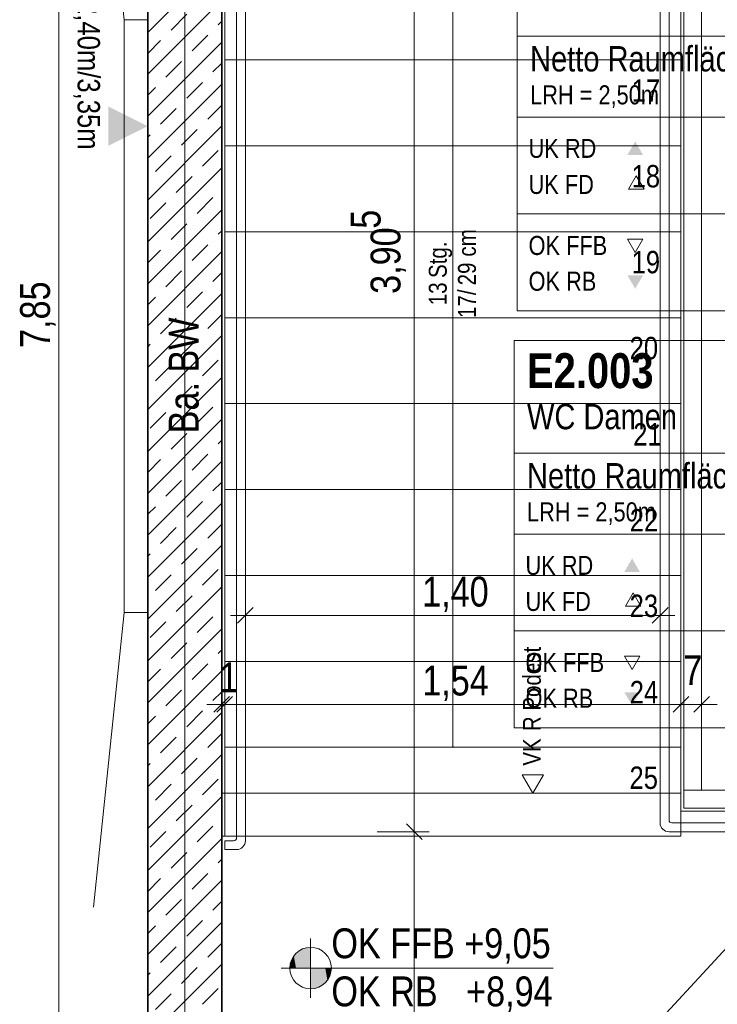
# Model space of a CAD drawing. Extents: x -420 to 300, y 62 to 1112.
# Tile 237 of 256: x -161 to -114, y 871 to 937. Entities that reach past the tile are written whole.
import ezdxf
from ezdxf.lldxf.tags import DXFTag

# ---------------------------------------------------------------- set-up
doc = ezdxf.new("R2010")
doc.units = 0
doc.layers.get('0').update_dxf_attribs({"lineweight": 13})
for name, color, linetype, lineweight, true_color in [('30 -34 Innenwände- 1 tragend', 7, 'Continuous', 13, 0xdd0806), ('30 -35 Decken- 2.1 Treppen Innen 2D', 7, 'Continuous', 9, 0x599559), ('60- 61 allgemeine Ausstattung- 1 Möbel', 9, 'Continuous', 9, 0x808080), ('70 -72 Beschriftung- 1 Beschriftung allgemein', 7, 'Continuous', 9, 0xff6633), ('70 -75 Raumstempel- 1 Raumstempel-A06CPUWKL0', 1, 'Continuous', 50, 0xff0000), ('70 -76 Bemaßung- 2 Allgemein', 9, 'Continuous', 5, 0x808080)]:
    doc.layers.add(name, color=color, linetype=linetype, lineweight=lineweight, true_color=true_color)
for name, color, linetype, lineweight in [('70 -71 Achsen- 1 Gebäudeachsen', 7, 'STRICHPUNKT2-A06CPUWML0', 18), ('70 -72 Beschriftung- 5 Höhenkoten-A06CPUWJL0', 7, 'Continuous', 15), ('70 -75 Raumstempel- 3 Wandstempel', 7, 'Continuous', 50)]:
    doc.layers.add(name, color=color, linetype=linetype, lineweight=lineweight)
doc.styles.get("Standard").update_dxf_attribs({"font": 'ARIALN.TTF'})
tags = doc.linetypes.add('grob-A06CPUWHL0', pattern=[14, 3, -8, 3]).pattern_tags.tags
tags[8:9] = [DXFTag(74, 4), DXFTag(75, 0), DXFTag(340, '0'), DXFTag(46, 0.0), DXFTag(50, 0.0), DXFTag(44, 0.0), DXFTag(45, 0.0)]
tags[6:7] = [DXFTag(74, 4), DXFTag(75, 0), DXFTag(340, '0'), DXFTag(46, 0.0), DXFTag(50, 0.0), DXFTag(44, 0.0), DXFTag(45, 0.0)]
tags[4:5] = [DXFTag(74, 4), DXFTag(75, 0), DXFTag(340, '0'), DXFTag(46, 0.0), DXFTag(50, 0.0), DXFTag(44, 0.0), DXFTag(45, 0.0)]
tags = doc.linetypes.add('STRICHPUNKT2-A06CPUWML0', pattern=[12.7, 6.35, -3.175, 0, -3.175]).pattern_tags.tags
tags[10:11] = [DXFTag(74, 4), DXFTag(75, 0), DXFTag(340, '0'), DXFTag(46, 0.0), DXFTag(50, 0.0), DXFTag(44, 0.0), DXFTag(45, 0.0)]
tags[8:9] = [DXFTag(74, 4), DXFTag(75, 0), DXFTag(340, '0'), DXFTag(46, 0.0), DXFTag(50, 0.0), DXFTag(44, 0.0), DXFTag(45, 0.0)]
tags[6:7] = [DXFTag(74, 4), DXFTag(75, 0), DXFTag(340, '0'), DXFTag(46, 0.0), DXFTag(50, 0.0), DXFTag(44, 0.0), DXFTag(45, 0.0)]
tags[4:5] = [DXFTag(74, 4), DXFTag(75, 0), DXFTag(340, '0'), DXFTag(46, 0.0), DXFTag(50, 0.0), DXFTag(44, 0.0), DXFTag(45, 0.0)]

# ---------------------------------------------------------------- blocks, each defined once
blk = doc.blocks.new('Referenz-A06CPUWNL0', base_point=(-395.238, 76.953))
at = {"layer": '30 -34 Innenwände- 1 tragend', "color": 0, "lineweight": 35}
for p, q in [((-152.798, 995.453), (-152.798, 838.453)), ((-147.798, 995.453), (-147.798, 838.453))]:
    blk.add_line(p, q, dxfattribs=at)
at = {"layer": '30 -34 Innenwände- 1 tragend', "color": 0, "linetype": 'Continuous', "lineweight": -2, "ltscale": 0.13}
for p, q in [((-152.798, 995.453), (-152.798, 838.453)), ((-147.798, 995.453), (-147.798, 838.453))]:
    blk.add_line(p, q, dxfattribs=at)
at = {"layer": '30 -34 Innenwände- 1 tragend', "color": 0, "lineweight": 9}
for p, q in [((-152.798, 936.107), (-147.798, 941.107)), ((-152.798, 936.107), (-147.798, 941.107)), ((-152.798, 933.278), (-147.798, 938.278)), ((-152.798, 933.278), (-147.798, 938.278)), ((-151.221, 936.269), (-150.16, 937.33)), ((-151.221, 936.269), (-150.16, 937.33)), ((-148.039, 936.623), (-147.798, 936.864)), ((-148.039, 936.623), (-147.798, 936.864)), ((-149.806, 934.855), (-148.746, 935.916)), ((-149.806, 934.855), (-148.746, 935.916)), ((-152.798, 934.692), (-151.928, 935.562)), ((-152.798, 934.692), (-151.928, 935.562)), ((-152.798, 930.45), (-147.798, 935.45)), ((-152.798, 930.45), (-147.798, 935.45)), ((-151.574, 933.087), (-150.514, 934.148)), ((-151.574, 933.087), (-150.514, 934.148)), ((-148.392, 933.441), (-147.798, 934.035)), ((-148.392, 933.441), (-147.798, 934.035)), ((-152.798, 927.621), (-147.798, 932.621)), ((-152.798, 927.621), (-147.798, 932.621)), ((-150.16, 931.673), (-149.099, 932.734)), ((-150.16, 931.673), (-149.099, 932.734)), ((-152.798, 931.864), (-152.281, 932.38)), ((-152.798, 931.864), (-152.281, 932.38)), ((-148.746, 930.259), (-147.798, 931.207)), ((-148.746, 930.259), (-147.798, 931.207)), ((-151.928, 929.905), (-150.867, 930.966)), ((-151.928, 929.905), (-150.867, 930.966)), ((-152.798, 924.793), (-147.798, 929.793)), ((-152.798, 924.793), (-147.798, 929.793)), ((-152.798, 929.035), (-152.635, 929.198)), ((-152.798, 929.035), (-152.635, 929.198)), ((-150.514, 928.491), (-149.453, 929.552)), ((-150.514, 928.491), (-149.453, 929.552)), ((-152.281, 926.723), (-151.221, 927.784)), ((-152.281, 926.723), (-151.221, 927.784)), ((-149.099, 927.077), (-148.039, 928.138)), ((-149.099, 927.077), (-148.039, 928.138)), ((-152.798, 921.964), (-147.798, 926.964)), ((-152.798, 921.964), (-147.798, 926.964)), ((-150.867, 925.309), (-149.806, 926.37)), ((-150.867, 925.309), (-149.806, 926.37)), ((-152.635, 923.541), (-151.574, 924.602)), ((-152.635, 923.541), (-151.574, 924.602)), ((-149.453, 923.895), (-148.392, 924.956)), ((-149.453, 923.895), (-148.392, 924.956)), ((-152.798, 919.136), (-147.798, 924.136)), ((-152.798, 919.136), (-147.798, 924.136)), ((-151.221, 922.127), (-150.16, 923.188)), ((-151.221, 922.127), (-150.16, 923.188)), ((-148.039, 922.481), (-147.798, 922.722)), ((-148.039, 922.481), (-147.798, 922.722)), ((-149.806, 920.713), (-148.746, 921.774)), ((-149.806, 920.713), (-148.746, 921.774)), ((-152.798, 920.55), (-151.928, 921.42)), ((-152.798, 920.55), (-151.928, 921.42)), ((-152.798, 916.308), (-147.798, 921.308)), ((-152.798, 916.308), (-147.798, 921.308)), ((-151.574, 918.945), (-150.514, 920.006)), ((-151.574, 918.945), (-150.514, 920.006)), ((-148.392, 919.299), (-147.798, 919.893)), ((-148.392, 919.299), (-147.798, 919.893)), ((-152.798, 913.479), (-147.798, 918.479)), ((-152.798, 913.479), (-147.798, 918.479)), ((-150.16, 917.531), (-149.099, 918.592)), ((-150.16, 917.531), (-149.099, 918.592)), ((-152.798, 917.722), (-152.281, 918.238)), ((-152.798, 917.722), (-152.281, 918.238)), ((-151.928, 915.763), (-150.867, 916.824)), ((-151.928, 915.763), (-150.867, 916.824)), ((-148.746, 916.117), (-147.798, 917.065)), ((-148.746, 916.117), (-147.798, 917.065)), ((-152.798, 910.651), (-147.798, 915.651)), ((-152.798, 910.651), (-147.798, 915.651)), ((-150.514, 914.349), (-149.453, 915.41)), ((-150.514, 914.349), (-149.453, 915.41)), ((-152.798, 914.893), (-152.635, 915.056)), ((-152.798, 914.893), (-152.635, 915.056)), ((-149.099, 912.935), (-148.039, 913.995)), ((-149.099, 912.935), (-148.039, 913.995)), ((-152.281, 912.581), (-151.221, 913.642)), ((-152.281, 912.581), (-151.221, 913.642)), ((-152.798, 907.822), (-147.798, 912.822)), ((-152.798, 907.822), (-147.798, 912.822)), ((-150.867, 911.167), (-149.806, 912.228)), ((-150.867, 911.167), (-149.806, 912.228)), ((-152.635, 909.399), (-151.574, 910.46)), ((-152.635, 909.399), (-151.574, 910.46)), ((-149.453, 909.753), (-148.392, 910.813)), ((-149.453, 909.753), (-148.392, 910.813)), ((-152.798, 904.994), (-147.798, 909.994)), ((-152.798, 904.994), (-147.798, 909.994)), ((-151.221, 907.985), (-150.16, 909.046)), ((-151.221, 907.985), (-150.16, 909.046)), ((-148.039, 908.339), (-147.798, 908.58)), ((-148.039, 908.339), (-147.798, 908.58)), ((-152.798, 906.408), (-151.928, 907.278)), ((-152.798, 906.408), (-151.928, 907.278)), ((-152.798, 902.165), (-147.798, 907.165)), ((-152.798, 902.165), (-147.798, 907.165)), ((-149.806, 906.571), (-148.746, 907.632)), ((-149.806, 906.571), (-148.746, 907.632)), ((-151.574, 904.803), (-150.514, 905.864)), ((-151.574, 904.803), (-150.514, 905.864)), ((-148.392, 905.157), (-147.798, 905.751)), ((-148.392, 905.157), (-147.798, 905.751)), ((-152.798, 899.337), (-147.798, 904.337)), ((-152.798, 899.337), (-147.798, 904.337)), ((-152.798, 903.58), (-152.281, 904.096)), ((-152.798, 903.58), (-152.281, 904.096)), ((-150.16, 903.389), (-149.099, 904.45)), ((-150.16, 903.389), (-149.099, 904.45)), ((-151.928, 901.621), (-150.867, 902.682)), ((-151.928, 901.621), (-150.867, 902.682)), ((-148.746, 901.975), (-147.798, 902.923)), ((-148.746, 901.975), (-147.798, 902.923)), ((-152.798, 896.509), (-147.798, 901.509)), ((-152.798, 896.509), (-147.798, 901.509)), ((-150.514, 900.207), (-149.453, 901.268)), ((-150.514, 900.207), (-149.453, 901.268)), ((-152.798, 900.751), (-152.635, 900.914)), ((-152.798, 900.751), (-152.635, 900.914)), ((-149.099, 898.793), (-148.039, 899.853)), ((-149.099, 898.793), (-148.039, 899.853)), ((-152.281, 898.439), (-151.221, 899.5)), ((-152.281, 898.439), (-151.221, 899.5)), ((-152.798, 893.68), (-147.798, 898.68)), ((-152.798, 893.68), (-147.798, 898.68)), ((-150.867, 897.025), (-149.806, 898.086)), ((-150.867, 897.025), (-149.806, 898.086)), ((-149.453, 895.611), (-148.392, 896.671)), ((-149.453, 895.611), (-148.392, 896.671)), ((-152.798, 890.852), (-147.798, 895.852)), ((-152.798, 890.852), (-147.798, 895.852)), ((-152.635, 895.257), (-151.574, 896.318)), ((-152.635, 895.257), (-151.574, 896.318)), ((-151.221, 893.843), (-150.16, 894.904)), ((-151.221, 893.843), (-150.16, 894.904)), ((-148.039, 894.196), (-147.798, 894.437)), ((-148.039, 894.196), (-147.798, 894.437)), ((-149.806, 892.429), (-148.746, 893.489)), ((-149.806, 892.429), (-148.746, 893.489)), ((-152.798, 892.266), (-151.928, 893.136)), ((-152.798, 892.266), (-151.928, 893.136)), ((-152.798, 888.023), (-147.798, 893.023)), ((-152.798, 888.023), (-147.798, 893.023)), ((-151.574, 890.661), (-150.514, 891.722)), ((-151.574, 890.661), (-150.514, 891.722)), ((-148.392, 891.014), (-147.798, 891.609)), ((-148.392, 891.014), (-147.798, 891.609)), ((-152.798, 885.195), (-147.798, 890.195)), ((-152.798, 885.195), (-147.798, 890.195)), ((-152.798, 889.437), (-152.281, 889.954)), ((-152.798, 889.437), (-152.281, 889.954)), ((-150.16, 889.247), (-149.099, 890.307)), ((-150.16, 889.247), (-149.099, 890.307)), ((-151.928, 887.479), (-150.867, 888.54)), ((-151.928, 887.479), (-150.867, 888.54)), ((-148.746, 887.833), (-147.798, 888.781)), ((-148.746, 887.833), (-147.798, 888.781)), ((-152.798, 882.366), (-147.798, 887.366)), ((-152.798, 882.366), (-147.798, 887.366)), ((-152.798, 886.609), (-152.635, 886.772)), ((-152.798, 886.609), (-152.635, 886.772)), ((-150.514, 886.065), (-149.453, 887.125)), ((-150.514, 886.065), (-149.453, 887.125)), ((-152.281, 884.297), (-151.221, 885.358)), ((-152.281, 884.297), (-151.221, 885.358)), ((-149.099, 884.651), (-148.039, 885.711)), ((-149.099, 884.651), (-148.039, 885.711)), ((-152.798, 879.538), (-147.798, 884.538)), ((-152.798, 879.538), (-147.798, 884.538)), ((-150.867, 882.883), (-149.806, 883.943)), ((-150.867, 882.883), (-149.806, 883.943)), ((-152.635, 881.115), (-151.574, 882.176)), ((-152.635, 881.115), (-151.574, 882.176)), ((-149.453, 881.469), (-148.392, 882.529)), ((-149.453, 881.469), (-148.392, 882.529)), ((-152.798, 876.71), (-147.798, 881.71)), ((-152.798, 876.71), (-147.798, 881.71)), ((-151.221, 879.701), (-150.16, 880.761)), ((-151.221, 879.701), (-150.16, 880.761)), ((-148.039, 880.054), (-147.798, 880.295)), ((-148.039, 880.054), (-147.798, 880.295)), ((-149.806, 878.287), (-148.746, 879.347)), ((-149.806, 878.287), (-148.746, 879.347)), ((-152.798, 878.124), (-151.928, 878.994)), ((-152.798, 878.124), (-151.928, 878.994)), ((-152.798, 873.881), (-147.798, 878.881)), ((-152.798, 873.881), (-147.798, 878.881)), ((-151.574, 876.519), (-150.514, 877.579)), ((-151.574, 876.519), (-150.514, 877.579)), ((-148.392, 876.872), (-147.798, 877.467)), ((-148.392, 876.872), (-147.798, 877.467)), ((-152.798, 871.053), (-147.798, 876.053)), ((-152.798, 871.053), (-147.798, 876.053)), ((-150.16, 875.105), (-149.099, 876.165)), ((-150.16, 875.105), (-149.099, 876.165)), ((-152.798, 875.295), (-152.281, 875.812)), ((-152.798, 875.295), (-152.281, 875.812)), ((-148.746, 873.69), (-147.798, 874.638)), ((-148.746, 873.69), (-147.798, 874.638)), ((-151.928, 873.337), (-150.867, 874.397)), ((-151.928, 873.337), (-150.867, 874.397)), ((-152.798, 868.224), (-147.798, 873.224)), ((-152.798, 868.224), (-147.798, 873.224)), ((-152.798, 872.467), (-152.635, 872.63)), ((-152.798, 872.467), (-152.635, 872.63)), ((-150.514, 871.923), (-149.453, 872.983)), ((-150.514, 871.923), (-149.453, 872.983)), ((-149.099, 870.508), (-148.039, 871.569)), ((-149.099, 870.508), (-148.039, 871.569)), ((-152.281, 870.155), (-151.221, 871.216)), ((-152.281, 870.155), (-151.221, 871.216))]:
    blk.add_line(p, q, dxfattribs=at)
at = {"layer": '30 -35 Decken- 2.1 Treppen Innen 2D', "color": 0, "linetype": 'Continuous', "ltscale": 0.13}
for p, q in [((-132.198, 974.253), (-132.198, 887.853)), ((-146.798, 960.673), (-146.798, 881.753)), ((-146.198, 881.553), (-146.198, 960.873)), ((-118.198, 959.653), (-118.198, 882.753)), ((-117.598, 882.953), (-117.598, 959.453)), ((-116.598, 884.953), (-116.598, 957.453)), ((-115.398, 957.453), (-115.398, 884.953)), ((-147.598, 934.253), (-147.598, 940.053)), ((-116.798, 940.053), (-116.798, 934.253)), ((-147.598, 928.453), (-147.598, 934.253)), ((-147.598, 934.253), (-116.798, 934.253)), ((-116.798, 934.253), (-147.598, 934.253)), ((-116.798, 934.253), (-116.798, 928.453)), ((-147.598, 922.653), (-147.598, 928.453)), ((-147.598, 928.453), (-116.798, 928.453)), ((-116.798, 928.453), (-147.598, 928.453)), ((-116.798, 928.453), (-116.798, 922.653)), ((-147.598, 916.853), (-147.598, 922.653)), ((-147.598, 922.653), (-116.798, 922.653)), ((-116.798, 922.653), (-147.598, 922.653)), ((-116.798, 922.653), (-116.798, 916.853)), ((-147.598, 911.053), (-147.598, 916.853)), ((-147.598, 916.853), (-116.798, 916.853)), ((-116.798, 916.853), (-147.598, 916.853)), ((-116.798, 916.853), (-116.798, 911.053)), ((-147.598, 905.253), (-147.598, 911.053)), ((-147.598, 911.053), (-116.798, 911.053)), ((-116.798, 911.053), (-147.598, 911.053)), ((-116.798, 911.053), (-116.798, 905.253)), ((-147.598, 899.453), (-147.598, 905.253)), ((-147.598, 905.253), (-116.798, 905.253)), ((-116.798, 905.253), (-147.598, 905.253)), ((-116.798, 905.253), (-116.798, 899.453)), ((-147.598, 893.653), (-147.598, 899.453)), ((-147.598, 899.453), (-116.798, 899.453)), ((-116.798, 899.453), (-147.598, 899.453)), ((-116.798, 899.453), (-116.798, 893.653)), ((-116.798, 893.653), (-147.598, 893.653)), ((-147.598, 887.853), (-147.598, 893.653)), ((-147.598, 893.653), (-116.798, 893.653)), ((-116.798, 893.653), (-116.798, 887.853)), ((-116.798, 887.853), (-147.598, 887.853)), ((-147.598, 881.853), (-147.598, 887.853)), ((-147.598, 887.853), (-116.798, 887.853)), ((-116.798, 887.853), (-116.798, 881.853)), ((-127.51, 885.988), (-126.798, 884.753)), ((-126.085, 885.988), (-127.51, 885.988)), ((-126.798, 884.753), (-126.085, 885.988)), ((-115.398, 884.953), (-116.598, 884.953)), ((-116.598, 883.753), (-116.598, 884.953)), ((-116.598, 884.953), (-76.798, 884.953)), ((-76.798, 883.553), (-116.798, 883.553)), ((-116.798, 883.553), (-116.798, 881.853)), ((-76.798, 883.753), (-116.598, 883.753)), ((-76.998, 882.753), (-117.398, 882.753)), ((-117.598, 882.153), (-76.998, 882.153)), ((-116.798, 881.853), (-147.798, 881.853)), ((-147.798, 881.853), (-147.798, 836.953)), ((-116.798, 881.853), (-147.598, 881.853)), ((-146.998, 881.553), (-147.598, 881.553)), ((-147.598, 881.553), (-147.598, 880.953)), ((-147.598, 880.953), (-146.798, 880.953))]:
    blk.add_line(p, q, dxfattribs=at)
at = {"layer": '30 -35 Decken- 2.1 Treppen Innen 2D', "color": 0, "linetype": 'Continuous', "lineweight": 5, "ltscale": 0.13}
for p, q in [((-132.198, 887.853), (-132.215, 887.917)), ((-132.215, 887.917), (-132.181, 887.917)), ((-132.181, 887.917), (-132.198, 887.853))]:
    blk.add_line(p, q, dxfattribs=at)
at = {"layer": '30 -35 Decken- 2.1 Treppen Innen 2D', "color": 0, "linetype": 'grob-A06CPUWHL0', "ltscale": 0.13}
for p, q in [((-116.798, 884.753), (-147.798, 884.753)), ((-147.798, 884.753), (-147.798, 836.953)), ((-116.798, 883.553), (-116.798, 884.753)), ((-76.798, 883.553), (-116.798, 883.553))]:
    blk.add_line(p, q, dxfattribs=at)
at = {"layer": '30 -35 Decken- 2.1 Treppen Innen 2D', "color": 0, "linetype": 'Continuous', "ltscale": 0.13}
for centre, major_axis in [((-117.598, 882.753), (-0.6, 0)), ((-117.398, 882.953), (-0.2, 0)), ((-146.998, 881.753), (0, -0.2)), ((-146.798, 881.553), (0, -0.6))]:
    blk.add_ellipse(centre, major_axis=major_axis, ratio=1, start_param=0, end_param=1.570796, dxfattribs=at)
at = {"layer": '30 -35 Decken- 2.1 Treppen Innen 2D', "color": 0, "lineweight": 0}
for points in [[(-132.198, 887.853), (-132.215, 887.917), (-132.198, 887.917)], [(-132.198, 887.853), (-132.198, 887.917), (-132.181, 887.917)]]:
    blk.add_solid(points, dxfattribs=at)
at = {"layer": '60- 61 allgemeine Ausstattung- 1 Möbel', "color": 0, "linetype": 'Continuous', "ltscale": 0.13}
for p, q in [((-154.398, 936.953), (-156.448, 956.848)), ((-154.398, 936.953), (-152.798, 936.953)), ((-154.398, 896.953), (-154.398, 936.953)), ((-152.798, 936.953), (-152.798, 896.953)), ((-154.398, 896.953), (-156.448, 877.059)), ((-152.798, 896.953), (-154.398, 896.953))]:
    blk.add_line(p, q, dxfattribs=at)
at = {"layer": '70 -71 Achsen- 1 Gebäudeachsen', "color": 0, "linetype": 'STRICHPUNKT2-A06CPUWML0', "ltscale": 0.18}
blk.add_line((-150.298, 1084.393), (-150.298, 84.953), dxfattribs=at)
at = {"layer": '70 -72 Beschriftung- 1 Beschriftung allgemein', "color": 0, "linetype": 'grob-A06CPUWHL0', "ltscale": 0.13}
blk.add_line((-154.298, 830.453), (5.702, 1003.453), dxfattribs=at)
at = {"layer": '70 -72 Beschriftung- 5 Höhenkoten-A06CPUWJL0', "color": 0, "linetype": 'Continuous', "ltscale": 0.15}
for p, q in [((-141.798, 870.953), (-141.798, 874.953)), ((-141.798, 872.953), (-141.798, 874.353)), ((-141.798, 874.353), (-141.798, 872.953)), ((-143.798, 872.953), (-125.421, 872.953)), ((-143.198, 872.953), (-141.798, 872.953)), ((-141.798, 872.953), (-143.198, 872.953)), ((-140.398, 872.953), (-141.798, 872.953)), ((-141.798, 872.953), (-141.798, 871.553)), ((-141.798, 872.953), (-140.398, 872.953)), ((-141.798, 871.553), (-141.798, 872.953))]:
    blk.add_line(p, q, dxfattribs=at)
for major_axis in [(0, 1.4), (1.4, 0), (-1.4, 0), (0, -1.4)]:
    blk.add_ellipse((-141.798, 872.953), major_axis=major_axis, ratio=1, start_param=0, end_param=1.570796, dxfattribs=at)
at = {"layer": '70 -72 Beschriftung- 5 Höhenkoten-A06CPUWJL0', "color": 0, "lineweight": 0}
for points in [[(-142.788, 872.953), (-142.93, 873.776), (-142.788, 873.943)], [(-142.621, 872.953), (-142.788, 873.943), (-142.621, 874.086)], [(-142.788, 872.953), (-142.788, 873.943), (-142.621, 872.953)], [(-142.433, 872.953), (-142.621, 874.086), (-142.433, 874.201)], [(-142.621, 872.953), (-142.621, 874.086), (-142.433, 872.953)], [(-142.23, 872.953), (-142.433, 874.201), (-142.23, 874.285)], [(-142.433, 872.953), (-142.433, 874.201), (-142.23, 872.953)], [(-142.017, 872.953), (-142.23, 874.285), (-142.017, 874.336)], [(-142.23, 872.953), (-142.23, 874.285), (-142.017, 872.953)], [(-141.798, 872.953), (-142.017, 874.336), (-141.798, 874.353)], [(-142.017, 872.953), (-142.017, 874.336), (-141.798, 872.953)], [(-143.129, 872.953), (-143.18, 873.172), (-143.129, 873.386)], [(-143.045, 872.953), (-143.129, 873.386), (-143.045, 873.589)], [(-143.129, 872.953), (-143.129, 873.386), (-143.045, 872.953)], [(-142.93, 872.953), (-143.045, 873.589), (-142.93, 873.776)], [(-143.045, 872.953), (-143.045, 873.589), (-142.93, 872.953)], [(-142.93, 872.953), (-142.93, 873.776), (-142.788, 872.953)], [(-143.18, 872.953), (-143.198, 872.953), (-143.18, 873.172)], [(-143.18, 872.953), (-143.18, 873.172), (-143.129, 872.953)], [(-141.798, 871.553), (-141.798, 872.953), (-141.579, 871.571)], [(-141.579, 871.571), (-141.798, 872.953), (-141.579, 872.953)], [(-141.579, 871.571), (-141.579, 872.953), (-141.365, 871.622)], [(-141.365, 871.622), (-141.579, 872.953), (-141.365, 872.953)], [(-141.365, 871.622), (-141.365, 872.953), (-141.162, 871.706)], [(-141.162, 871.706), (-141.365, 872.953), (-141.162, 872.953)], [(-141.162, 871.706), (-141.162, 872.953), (-140.975, 871.821)], [(-140.975, 871.821), (-141.162, 872.953), (-140.975, 872.953)], [(-140.975, 871.821), (-140.975, 872.953), (-140.808, 871.963)], [(-140.808, 871.963), (-140.975, 872.953), (-140.808, 872.953)], [(-140.808, 871.963), (-140.808, 872.953), (-140.665, 872.131)], [(-140.665, 872.131), (-140.808, 872.953), (-140.665, 872.953)], [(-140.665, 872.131), (-140.665, 872.953), (-140.55, 872.318)], [(-140.55, 872.318), (-140.665, 872.953), (-140.55, 872.953)], [(-140.55, 872.318), (-140.55, 872.953), (-140.466, 872.521)], [(-140.466, 872.521), (-140.55, 872.953), (-140.466, 872.953)], [(-140.466, 872.521), (-140.466, 872.953), (-140.415, 872.734)], [(-140.415, 872.734), (-140.466, 872.953), (-140.415, 872.953)], [(-140.415, 872.734), (-140.415, 872.953), (-140.398, 872.953)]]:
    blk.add_solid(points, dxfattribs=at)
at = {"layer": '70 -75 Raumstempel- 1 Raumstempel-A06CPUWKL0', "color": 0, "lineweight": 9}
for p, q in [((-127.848, 943.457), (-127.848, 917.317)), ((-91.524, 935.862), (-127.848, 935.862)), ((-127.848, 930.387), (-106.119, 930.387)), ((-119.811, 926.427), (-120.334, 925.521)), ((-119.287, 925.521), (-119.811, 926.427)), ((-120.334, 925.521), (-119.287, 925.521)), ((-127.848, 923.852), (-106.119, 923.852)), ((-119.882, 921.248), (-120.405, 922.154)), ((-120.405, 922.154), (-119.359, 922.154)), ((-119.359, 922.154), (-119.882, 921.248)), ((-91.524, 917.317), (-127.848, 917.317)), ((-128.055, 915.311), (-128.055, 889.171)), ((-91.731, 915.311), (-128.055, 915.311)), ((-91.731, 907.715), (-128.055, 907.715)), ((-128.055, 902.241), (-106.326, 902.241)), ((-120.017, 898.28), (-120.541, 897.374)), ((-119.494, 897.374), (-120.017, 898.28)), ((-120.541, 897.374), (-119.494, 897.374)), ((-128.055, 895.706), (-106.326, 895.706)), ((-120.089, 893.101), (-120.612, 894.007)), ((-120.612, 894.007), (-119.566, 894.007)), ((-119.566, 894.007), (-120.089, 893.101)), ((-91.731, 889.171), (-128.055, 889.171))]:
    blk.add_line(p, q, dxfattribs=at)
at = {"layer": '70 -75 Raumstempel- 1 Raumstempel-A06CPUWKL0', "color": 0, "lineweight": 0}
for points in [[(-119.359, 927.842), (-119.882, 928.748), (-120.405, 927.842)], [(-119.359, 919.711), (-119.882, 918.805), (-120.405, 919.711)], [(-119.566, 899.696), (-120.089, 900.602), (-120.612, 899.696)], [(-119.566, 891.565), (-120.089, 890.659), (-120.612, 891.565)]]:
    blk.add_solid(points, dxfattribs=at)
at = {"layer": '70 -76 Bemaßung- 2 Allgemein', "color": 0, "linetype": 'Continuous', "ltscale": 0.13}
for p, q in [((-158.798, 839.514), (-158.798, 994.393)), ((-134.798, 883.214), (-134.798, 959.193)), ((-146.198, 894.253), (-146.198, 897.753)), ((-118.198, 894.253), (-118.198, 897.753)), ((-147.198, 896.753), (-145.137, 896.753)), ((-119.258, 896.753), (-145.137, 896.753)), ((-117.198, 896.753), (-119.258, 896.753)), ((-147.798, 888.253), (-147.798, 891.753)), ((-147.598, 888.253), (-147.598, 891.753)), ((-147.598, 888.253), (-147.598, 891.753)), ((-116.798, 888.253), (-116.798, 891.753)), ((-116.798, 888.253), (-116.798, 891.753)), ((-115.398, 888.253), (-115.398, 891.753)), ((-115.398, 888.253), (-115.398, 891.753)), ((-148.798, 890.753), (-146.737, 890.753)), ((-148.658, 890.753), (-146.737, 890.753)), ((-146.598, 890.753), (-148.658, 890.753)), ((-148.598, 890.753), (-146.537, 890.753)), ((-117.858, 890.753), (-146.537, 890.753)), ((-117.858, 890.753), (-118.919, 890.753)), ((-115.798, 890.753), (-117.858, 890.753)), ((-115.798, 890.753), (-117.858, 890.753)), ((-115.398, 890.753), (-116.798, 890.753)), ((-116.398, 890.753), (-114.337, 890.753)), ((-116.398, 890.753), (-114.337, 890.753)), ((-134.798, 881.153), (-134.798, 883.214)), ((-134.798, 883.153), (-134.798, 881.093)), ((-137.298, 882.153), (-133.798, 882.153)), ((-137.298, 882.153), (-133.798, 882.153)), ((-134.798, 839.514), (-134.798, 881.093))]:
    blk.add_line(p, q, dxfattribs=at)
at = {"layer": '70 -76 Bemaßung- 2 Allgemein', "color": 0, "linetype": 'Continuous', "lineweight": 20, "ltscale": 0.2}
for p, q in [((-146.728, 896.223), (-145.667, 897.284)), ((-117.667, 897.284), (-118.728, 896.223)), ((-148.328, 890.223), (-147.267, 891.284)), ((-147.067, 891.284), (-148.128, 890.223)), ((-148.128, 890.223), (-147.067, 891.284)), ((-116.267, 891.284), (-117.328, 890.223)), ((-116.267, 891.284), (-117.328, 890.223)), ((-115.928, 890.223), (-114.867, 891.284)), ((-115.928, 890.223), (-114.867, 891.284)), ((-134.267, 881.623), (-135.328, 882.684)), ((-135.328, 882.684), (-134.267, 881.623))]:
    blk.add_line(p, q, dxfattribs=at)
at = {"layer": '70 -76 Bemaßung- 2 Allgemein', "color": 0, "lineweight": 0}
blk.add_solid([(-155.468, 928.444), (-152.798, 929.776), (-155.467, 931.114)], dxfattribs=at)
at = {"layer": '30 -35 Decken- 2.1 Treppen Innen 2D', "color": 0, "linetype": 'Continuous', "ltscale": 0.13, "attachment_point": 1}
for s, insert, char_height, rotation in [('{\\fArial Narrow;17}', (-120.123, 932.933), 1.51033, 0.001), ('{\\fArial Narrow;18}', (-120.126, 927.157), 1.51033, 0.001), ('{\\fArial Narrow;cm}', (-131.85, 920.973), 1.20826, 90), ('{\\fArial Narrow;Stg.}', (-133.817, 919.533), 1.20826, 90), ('{\\fArial Narrow;19}', (-120.126, 921.357), 1.51033, 0.001), ('{\\fArial Narrow;29}', (-131.85, 919.034), 1.20826, 90), ('{\\fArial Narrow;13}', (-133.817, 917.693), 1.20826, 90), ('{\\fArial Narrow;17/}', (-131.85, 916.834), 1.20826, 90), ('{\\fArial Narrow;20}', (-120.259, 915.557), 1.51033, 0.001), ('{\\fArial Narrow;21}', (-120.017, 909.733), 1.51033, 0.001), ('{\\fArial Narrow;22}', (-120.25, 903.933), 1.51033, 0.001), ('{\\fArial Narrow;23}', (-120.259, 898.157), 1.51033, 0.001), ('{\\fArial Narrow;Podest}', (-127.463, 890.331), 1.20826, 90), ('{\\fArial Narrow;24}', (-120.253, 892.333), 1.51033, 0.001), ('{\\fArial Narrow;R}', (-127.463, 888.947), 1.20826, 90), ('{\\fArial Narrow;VK}', (-127.463, 886.615), 1.20826, 90), ('{\\fArial Narrow;25}', (-120.268, 886.557), 1.51033, 0.001)]:
    blk.add_mtext(s, dxfattribs=dict(at, insert=insert, char_height=char_height, rotation=rotation))
at = {"layer": '70 -72 Beschriftung- 5 Höhenkoten-A06CPUWJL0', "color": 0, "linetype": 'Continuous', "ltscale": 0.15, "char_height": 2.01377, "attachment_point": 1}
for s, insert in [('{\\fArial Narrow;OK FFB +9,05}', (-140.398, 875.633)), ('{\\fArial Narrow;OK RB   +8,94}', (-140.398, 872.388))]:
    blk.add_mtext(s, dxfattribs=dict(at, insert=insert))
at = {"layer": '70 -75 Raumstempel- 1 Raumstempel-A06CPUWKL0', "color": 0, "linetype": 'Continuous', "ltscale": 0.5, "attachment_point": 1, "rotation": 0}
for s, insert, char_height in [('{\\fArial Narrow;Netto Raumfläche:}', (-126.981, 935.182), 1.71171), ('{\\fArial Narrow;LRH = 2,50m}', (-126.981, 932.534), 1.28378), ('{\\fArial Narrow;UK RD}', (-127.083, 928.922), 1.28378), ('{\\fArial Narrow;UK FD}', (-127.083, 926.488), 1.28378), ('{\\fArial Narrow;OK FFB}', (-127.083, 922.369), 1.28378), ('{\\fArial Narrow;OK RB}', (-127.083, 919.955), 1.28378), ('{\\fArial Narrow|b1|i0;E2.003}', (-127.188, 914.455), 2.3536), ('{\\fArial Narrow;WC Damen}', (-127.188, 911.033), 1.71171), ('{\\fArial Narrow;Netto Raumfläche:}', (-127.188, 907.036), 1.71171), ('{\\fArial Narrow;LRH = 2,50m}', (-127.188, 904.388), 1.28378), ('{\\fArial Narrow;UK RD}', (-127.29, 900.776), 1.28378), ('{\\fArial Narrow;UK FD}', (-127.29, 898.342), 1.28378), ('{\\fArial Narrow;OK FFB}', (-127.29, 894.222), 1.28378), ('{\\fArial Narrow;OK RB}', (-127.29, 891.808), 1.28378)]:
    blk.add_mtext(s, dxfattribs=dict(at, insert=insert, char_height=char_height))
at = {"layer": '70 -75 Raumstempel- 3 Wandstempel', "color": 0, "linetype": 'Continuous', "ltscale": 0.5, "insert": (-151.38, 909.046), "char_height": 2.01377, "attachment_point": 1, "rotation": 90}
blk.add_mtext('{\\fArial Narrow;Ba. BW}', dxfattribs=at)
at = {"layer": '70 -76 Bemaßung- 2 Allgemein', "color": 0, "linetype": 'Continuous', "ltscale": 0.13, "attachment_point": 1}
for s, insert, char_height, rotation in [('{\\fArial Narrow;UK RD +12,40m/3,35m}', (-156.022, 946.128), 1.51033, 270), ('{\\fArial Narrow;5}', (-139.09, 922.856), 2.01377, 90), ('{\\fArial Narrow;3,90}', (-137.748, 918.458), 2.01377, 90), ('{\\fArial Narrow;7,85}', (-161.413, 914.809), 2.01377, 90)]:
    blk.add_mtext(s, dxfattribs=dict(at, insert=insert, char_height=char_height, rotation=rotation))
at = {"layer": '70 -76 Bemaßung- 2 Allgemein', "color": 0, "linetype": 'Continuous', "ltscale": 0.13, "char_height": 2.01377, "attachment_point": 1}
for s, insert in [('{\\fArial Narrow;1,40}', (-134.266, 899.369)), ('{\\fArial Narrow;7}', (-116.632, 894.067)), ('{\\fArial Narrow;1}', (-147.956, 893.58)), ('{\\fArial Narrow;1,54}', (-134.262, 893.369))]:
    blk.add_mtext(s, dxfattribs=dict(at, insert=insert))

msp = doc.modelspace()

# ---------------------------------------------------------------- block references
at = {"color": 8, "lineweight": 13, "ltscale": 0.13, "true_color": 0x808080}
msp.add_blockref('Referenz-A06CPUWNL0', (-395.238, 76.953), dxfattribs=at)

doc.saveas('drawing.dxf')
